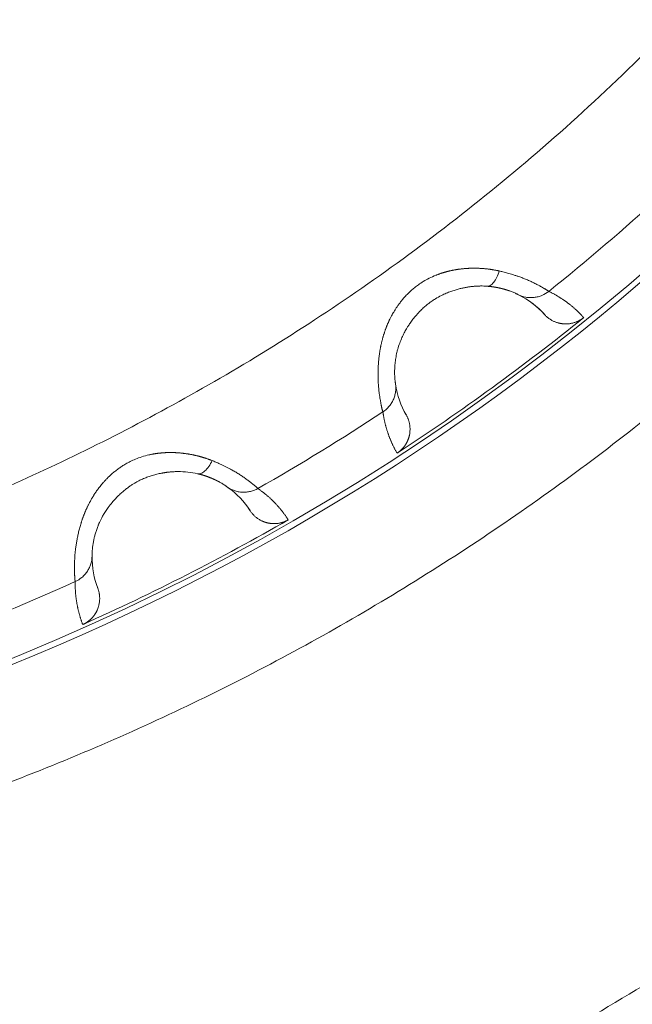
# Model space of a CAD drawing. Header units: millimetres. Extents: x 51337 to 61814, y -21781 to -12277.
# Tile 232 of 256: x 59270 to 59281, y -20757 to -20740. Entities that reach past the tile are written whole.
import ezdxf

# ---------------------------------------------------------------- set-up
doc = ezdxf.new("R2010")
doc.units = ezdxf.units.MM
doc.header["$LTSCALE"] = 0.3175
doc.layers.add('1轮廓实线层', color=7, linetype='Continuous', lineweight=18)

msp = doc.modelspace()

# ---------------------------------------------------------------- linework, layer by layer
at = {"layer": '1轮廓实线层'}
for p, q in [((59274.09406, -20747.94802), (59274.17097, -20748.00634)), ((59274.45148, -20748.30631), (59274.4876, -20748.35993))]:
    msp.add_line(p, q, dxfattribs=at)
for radius, start, end in [(117.32051, 300.7584308, 103.5504853), (40, 288.773642, 251.226405), (39.90067, 289.520584, 109.999747)]:
    msp.add_arc((59255.29339, -20713.97664), radius, start, end, dxfattribs=at)
for points, degree, knots in [([(59255.29339, -20663.97664), (59256.8034, -20663.97664), (59258.31341, -20664.04509), (59261.32105, -20664.31834), (59262.81868, -20664.52313), (59265.78926, -20665.06737), (59267.26222, -20665.40682), (59270.17137, -20666.21761), (59271.60758, -20666.68893), (59274.43144, -20667.7596), (59275.81911, -20668.35894), (59278.53453, -20669.68071), (59279.86228, -20670.40314), (59282.44697, -20671.96518), (59283.7039, -20672.80478), (59286.13667, -20674.59426), (59287.31248, -20675.54414), (59289.57336, -20677.54639), (59290.65841, -20678.59876), (59292.72886, -20680.79735), (59293.71425, -20681.94358), (59295.57728, -20684.32048), (59296.45492, -20685.55116), (59298.09526, -20688.08688), (59298.85795, -20689.39192), (59300.26213, -20692.06565), (59300.90362, -20693.43434), (59302.06014, -20696.22415), (59302.57516, -20697.64527), (59303.47452, -20700.52827), (59303.85885, -20701.99016), (59304.49367, -20704.94271), (59304.74416, -20706.43337), (59305.10924, -20709.43125), (59305.22383, -20710.93847), (59305.31618, -20713.95708), (59305.29393, -20715.46848), (59305.11278, -20718.48307), (59304.95388, -20719.98626), (59304.50072, -20722.9721), (59304.20647, -20724.45474), (59303.48502, -20727.38733), (59303.05783, -20728.83727), (59302.07401, -20731.69256), (59301.51738, -20733.0979), (59300.27925, -20735.85247), (59299.59776, -20737.20168), (59298.11549, -20739.83293), (59297.31472, -20741.11495), (59295.60046, -20743.60129), (59294.68698, -20744.80561), (59292.75479, -20747.12665), (59291.7361, -20748.24337), (59289.60184, -20750.38008), (59288.48628, -20751.40006), (59286.16745, -20753.3349), (59284.96418, -20754.24976), (59282.47981, -20755.96686), (59281.1987, -20756.7691), (59278.56916, -20758.25438), (59277.22072, -20758.93742), (59274.46758, -20760.1787), (59273.06287, -20760.73694), (59270.20872, -20761.72403), (59268.75927, -20762.15288), (59267.29339, -20762.51529)], 3, [0, 0, 0, 0, 0.03125, 0.03125, 0.0625, 0.0625, 0.09375, 0.09375, 0.125, 0.125, 0.15625, 0.15625, 0.1875, 0.1875, 0.21875, 0.21875, 0.25, 0.25, 0.28125, 0.28125, 0.3125, 0.3125, 0.34375, 0.34375, 0.375, 0.375, 0.40625, 0.40625, 0.4375, 0.4375, 0.46875, 0.46875, 0.5, 0.5, 0.53125, 0.53125, 0.5625, 0.5625, 0.59375, 0.59375, 0.625, 0.625, 0.65625, 0.65625, 0.6875, 0.6875, 0.71875, 0.71875, 0.75, 0.75, 0.78125, 0.78125, 0.8125, 0.8125, 0.84375, 0.84375, 0.875, 0.875, 0.90625, 0.90625, 0.9375, 0.9375, 0.96875, 0.96875, 1, 1, 1, 1]), ([(59267.29339, -20754.11934), (59268.48559, -20753.76295), (59269.6619, -20753.35342), (59271.97343, -20752.4313), (59273.10863, -20751.91873), (59275.32894, -20750.79459), (59276.41404, -20750.18304), (59278.52551, -20748.8658), (59279.55189, -20748.16012), (59281.53778, -20746.66022), (59282.49729, -20745.86602), (59284.34185, -20744.19537), (59285.22689, -20743.31894), (59286.91547, -20741.49079), (59287.71902, -20740.53908), (59289.23824, -20738.56794), (59289.95391, -20737.5485), (59291.29172, -20735.45), (59291.91384, -20734.37093), (59293.05962, -20732.16171), (59293.58326, -20731.03156), (59294.52791, -20728.72916), (59294.94892, -20727.5569), (59295.68496, -20725.17957), (59295.99999, -20723.9745), (59296.52157, -20721.54111), (59296.72813, -20720.31279), (59297.03112, -20717.84265), (59297.12756, -20716.60082), (59297.20956, -20714.11351), (59297.19512, -20712.86803), (59297.05548, -20710.38328), (59296.93028, -20709.14403), (59296.57009, -20706.68157), (59296.33512, -20705.45837), (59295.75726, -20703.03772), (59295.41437, -20701.84028), (59294.62342, -20699.48066), (59294.17534, -20698.31848), (59293.17757, -20696.03859), (59292.62786, -20694.92089), (59291.43118, -20692.73883), (59290.7842, -20691.67447), (59289.39811, -20689.60755), (59288.65899, -20688.60498), (59287.09448, -20686.66959), (59286.26909, -20685.73676), (59284.53857, -20683.94826), (59283.63345, -20683.09257), (59281.75066, -20681.46514), (59280.77299, -20680.69339), (59278.75286, -20679.23995), (59277.7104, -20678.55825), (59275.56895, -20677.29032), (59274.46997, -20676.70408), (59272.22419, -20675.63173), (59271.07741, -20675.1456), (59268.74513, -20674.27733), (59267.55963, -20673.89518), (59265.15934, -20673.23787), (59263.94455, -20672.96272), (59261.4953, -20672.52159), (59260.26084, -20672.35562), (59257.78205, -20672.13418), (59256.53772, -20672.07871), (59255.29339, -20672.07871)], 3, [0, 0, 0, 0, 0.03125, 0.03125, 0.0625, 0.0625, 0.09375, 0.09375, 0.125, 0.125, 0.15625, 0.15625, 0.1875, 0.1875, 0.21875, 0.21875, 0.25, 0.25, 0.28125, 0.28125, 0.3125, 0.3125, 0.34375, 0.34375, 0.375, 0.375, 0.40625, 0.40625, 0.4375, 0.4375, 0.46875, 0.46875, 0.5, 0.5, 0.53125, 0.53125, 0.5625, 0.5625, 0.59375, 0.59375, 0.625, 0.625, 0.65625, 0.65625, 0.6875, 0.6875, 0.71875, 0.71875, 0.75, 0.75, 0.78125, 0.78125, 0.8125, 0.8125, 0.84375, 0.84375, 0.875, 0.875, 0.90625, 0.90625, 0.9375, 0.9375, 0.96875, 0.96875, 1, 1, 1, 1]), ([(59278.83703, -20744.1711), (59278.83147, -20744.16987), (59278.82039, -20744.16742), (59278.80365, -20744.16391), (59278.78688, -20744.16052), (59278.77006, -20744.15729), (59278.75321, -20744.15419), (59278.73632, -20744.15124), (59278.7194, -20744.14843), (59278.70244, -20744.14576), (59278.68545, -20744.14324), (59278.66843, -20744.14086), (59278.65139, -20744.13862), (59278.63432, -20744.13653), (59278.61723, -20744.13458), (59278.60012, -20744.13278), (59278.58299, -20744.13112), (59278.56584, -20744.12961), (59278.54868, -20744.12824), (59278.5315, -20744.12702), (59278.51431, -20744.12594), (59278.49712, -20744.12502), (59278.47991, -20744.12423), (59278.46271, -20744.1236), (59278.4455, -20744.12311), (59278.42829, -20744.12277), (59278.41108, -20744.12258), (59278.39387, -20744.12254), (59278.37667, -20744.12265), (59278.35948, -20744.1229), (59278.34229, -20744.1233), (59278.32512, -20744.12386), (59278.30796, -20744.12456), (59278.29082, -20744.12541), (59278.27369, -20744.12641), (59278.25658, -20744.12756), (59278.2395, -20744.12887), (59278.22243, -20744.13032), (59278.2054, -20744.13192), (59278.18839, -20744.13368), (59278.17141, -20744.13558), (59278.15446, -20744.13764), (59278.13755, -20744.13985), (59278.12067, -20744.14222), (59278.10383, -20744.14473), (59278.08703, -20744.1474), (59278.07027, -20744.15022), (59278.05355, -20744.15319), (59278.03688, -20744.15632), (59278.02026, -20744.1596), (59278.00369, -20744.16303), (59277.98716, -20744.16662), (59277.9707, -20744.17036), (59277.95428, -20744.17426), (59277.93793, -20744.17831), (59277.92163, -20744.18251), (59277.9054, -20744.18687), (59277.88923, -20744.19139), (59277.87312, -20744.19606), (59277.85708, -20744.20089), (59277.84111, -20744.20587), (59277.82522, -20744.21101), (59277.80939, -20744.21631), (59277.79364, -20744.22176), (59277.77797, -20744.22737), (59277.76237, -20744.23313), (59277.74686, -20744.23906), (59277.696, -20744.25911), (59277.61569, -20744.29513), (59277.51363, -20744.35139), (59277.4281, -20744.40754), (59277.35766, -20744.46127), (59277.30067, -20744.51026), (59277.24925, -20744.55857), (59277.20118, -20744.60789), (59277.1548, -20744.66036), (59277.11372, -20744.71105), (59277.07753, -20744.75941), (59277.04585, -20744.80495), (59277.01831, -20744.84726), (59276.99457, -20744.88599), (59276.97434, -20744.92086), (59276.95734, -20744.95163), (59276.94332, -20744.97811), (59276.93209, -20745.00014), (59276.92347, -20745.01761), (59276.9173, -20745.03041), (59276.91117, -20745.04357), (59276.90441, -20745.0587), (59276.89621, -20745.07738), (59276.88821, -20745.09616), (59276.88039, -20745.11503), (59276.87274, -20745.134), (59276.86528, -20745.15306), (59276.858, -20745.17221), (59276.85091, -20745.19144), (59276.84399, -20745.21074), (59276.83726, -20745.23013), (59276.83072, -20745.24959), (59276.82436, -20745.26912), (59276.81819, -20745.28871), (59276.81221, -20745.30837), (59276.80641, -20745.3281), (59276.80081, -20745.34787), (59276.79539, -20745.36771), (59276.79017, -20745.3876), (59276.78514, -20745.40754), (59276.7803, -20745.42753), (59276.77566, -20745.44757), (59276.77122, -20745.46767), (59276.76698, -20745.48781), (59276.76293, -20745.50799), (59276.75909, -20745.52822), (59276.75545, -20745.54849), (59276.75201, -20745.56878), (59276.74877, -20745.58909), (59276.74276, -20745.62923), (59276.7352, -20745.68898), (59276.72808, -20745.76712), (59276.72351, -20745.84377), (59276.7211, -20745.91833), (59276.72054, -20745.99041), (59276.72173, -20746.05987), (59276.72358, -20746.11111), (59276.72584, -20746.14983), (59276.72817, -20746.18107), (59276.73189, -20746.22283), (59276.73738, -20746.27378), (59276.74484, -20746.33157), (59276.75317, -20746.38634), (59276.76077, -20746.43092), (59276.76631, -20746.46116), (59276.7704, -20746.48325), (59276.77365, -20746.50125), (59276.77693, -20746.5182), (59276.78002, -20746.53363), (59276.78294, -20746.5476), (59276.78567, -20746.56018), (59276.78821, -20746.57145), (59276.79056, -20746.58149), (59276.79271, -20746.59036), (59276.79469, -20746.59815), (59276.79648, -20746.60492), (59276.7981, -20746.61076), (59276.79955, -20746.61573), (59276.80085, -20746.6199), (59276.80201, -20746.62335), (59276.80305, -20746.62614), (59276.80396, -20746.62833), (59276.80479, -20746.63002), (59276.80528, -20746.63079), (59276.80553, -20746.63117)], 3, [0, 0, 0, 0, 0.00396949, 0.00792271, 0.01186003, 0.01578181, 0.01968837, 0.02358008, 0.02745725, 0.0313202, 0.03516926, 0.03900472, 0.04282688, 0.04663604, 0.05043247, 0.05421644, 0.05798822, 0.06174807, 0.06549624, 0.06923297, 0.07295849, 0.07667304, 0.08037682, 0.08407007, 0.08775297, 0.09142574, 0.09508856, 0.09874162, 0.10238511, 0.1060192, 0.10964406, 0.11325986, 0.11686675, 0.12046488, 0.12405441, 0.12763547, 0.1312082, 0.13477275, 0.13832923, 0.14187778, 0.14541851, 0.14895154, 0.15247698, 0.15599495, 0.15950555, 0.16300889, 0.16650507, 0.1699942, 0.17347637, 0.1769517, 0.18042028, 0.18388221, 0.18733759, 0.19078653, 0.1942291, 0.19766542, 0.20109558, 0.20451967, 0.2079378, 0.21135005, 0.21475652, 0.21815732, 0.22155254, 0.22494229, 0.22832666, 0.23170577, 0.23507971, 0.2384486, 0.26502366, 0.28858213, 0.30926629, 0.32719576, 0.34242456, 0.35495638, 0.37010786, 0.38432111, 0.39758013, 0.40987007, 0.42117585, 0.43148202, 0.44077334, 0.44903524, 0.45625408, 0.46241746, 0.46751438, 0.47153548, 0.47447326, 0.47632223, 0.48054165, 0.48477243, 0.48901473, 0.4932687, 0.49753453, 0.50181238, 0.50610245, 0.51040495, 0.51472008, 0.51904808, 0.52338918, 0.52774365, 0.53211174, 0.53649375, 0.54088998, 0.54530077, 0.54972665, 0.55416822, 0.55862608, 0.56310086, 0.56759318, 0.57210371, 0.5766331, 0.58118203, 0.58575112, 0.59034034, 0.59494933, 0.59957776, 0.60422533, 0.622501, 0.6410032, 0.65970204, 0.67856197, 0.69757309, 0.71674304, 0.73607139, 0.74201651, 0.75161379, 0.76490258, 0.7819314, 0.80275304, 0.82690071, 0.84607373, 0.86019506, 0.86921539, 0.87888546, 0.88827987, 0.8973966, 0.90623394, 0.91479041, 0.92306479, 0.93105596, 0.93876294, 0.94618481, 0.95332069, 0.96016969, 0.96673093, 0.97300346, 0.97898633, 0.98467851, 0.99007894, 0.99518648, 1, 1, 1, 1]), ([(59278.6192, -20744.43673), (59278.63843, -20744.43812), (59278.67979, -20744.42927), (59278.74285, -20744.37511), (59278.79818, -20744.28434), (59278.82592, -20744.20911), (59278.83703, -20744.1711)], 3, [0, 0, 0, 0, 0.24769377, 0.50189629, 0.75609882, 1, 1, 1, 1]), ([(59279.70207, -20744.52671), (59279.70178, -20744.52646), (59279.7012, -20744.52596), (59279.70002, -20744.52503), (59279.69855, -20744.52392), (59279.69672, -20744.5226), (59279.69451, -20744.52105), (59279.69188, -20744.51925), (59279.6888, -20744.51718), (59279.68521, -20744.51482), (59279.68109, -20744.51214), (59279.67638, -20744.50912), (59279.67104, -20744.50576), (59279.66504, -20744.50201), (59279.65832, -20744.49788), (59279.65084, -20744.49333), (59279.64255, -20744.48835), (59279.63342, -20744.48294), (59279.61829, -20744.4741), (59279.5941, -20744.46015), (59279.55612, -20744.43878), (59279.50631, -20744.41189), (59279.4473, -20744.38168), (59279.38229, -20744.35071), (59279.31621, -20744.32176), (59279.24832, -20744.29445), (59279.18451, -20744.27115), (59279.12672, -20744.25169), (59279.07645, -20744.23567), (59279.02868, -20744.22131), (59278.98378, -20744.20854), (59278.94206, -20744.19728), (59278.90378, -20744.18742), (59278.86923, -20744.17886), (59278.84727, -20744.17357), (59278.83703, -20744.1711)], 3, [0, 0, 0, 0, 0.01071754, 0.02203092, 0.03393745, 0.04643449, 0.05951944, 0.07318977, 0.08744305, 0.10227689, 0.11768901, 0.13367719, 0.15023929, 0.16737319, 0.18507684, 0.20334817, 0.22218508, 0.24158542, 0.26154691, 0.312327, 0.37160412, 0.43924341, 0.5150676, 0.58163483, 0.64470892, 0.70430255, 0.76044006, 0.80090574, 0.83825972, 0.87255911, 0.90385889, 0.93221013, 0.95765864, 0.98024414, 1, 1, 1, 1]), ([(59277.02583, -20746.14389), (59277.0257, -20746.14302), (59277.02542, -20746.14111), (59277.02479, -20746.13719), (59277.02387, -20746.13142), (59277.02257, -20746.12304), (59277.02088, -20746.11126), (59277.01879, -20746.09523), (59277.01641, -20746.07401), (59277.01419, -20746.04969), (59277.01235, -20746.0235), (59277.01099, -20745.99715), (59277.01009, -20745.96826), (59277.00977, -20745.93692), (59277.01017, -20745.90326), (59277.01144, -20745.8674), (59277.01371, -20745.82963), (59277.01855, -20745.77336), (59277.02654, -20745.71122), (59277.03878, -20745.643), (59277.04994, -20745.59111), (59277.06797, -20745.5207), (59277.0955, -20745.43481), (59277.13477, -20745.33879), (59277.17503, -20745.25575), (59277.21149, -20745.18985), (59277.24612, -20745.13288), (59277.28304, -20745.07688), (59277.33101, -20745.0109), (59277.39171, -20744.93642), (59277.45755, -20744.86575), (59277.52219, -20744.80481), (59277.57804, -20744.75769), (59277.623, -20744.72346), (59277.67026, -20744.69015), (59277.73507, -20744.64834), (59277.81989, -20744.60169), (59277.91025, -20744.56003), (59277.98979, -20744.52873), (59278.06462, -20744.50367), (59278.13419, -20744.48394), (59278.1883, -20744.47106), (59278.22864, -20744.46269), (59278.25719, -20744.45731), (59278.28572, -20744.45247), (59278.31419, -20744.44818), (59278.34261, -20744.44442), (59278.37096, -20744.4412), (59278.39921, -20744.43853), (59278.42735, -20744.43639), (59278.45536, -20744.43481), (59278.48326, -20744.43373), (59278.50164, -20744.43347), (59278.51086, -20744.43334)], 3, [0, 0, 0, 0, 0.01100923, 0.02437333, 0.04005613, 0.05801579, 0.0782039, 0.10056364, 0.125027, 0.15151117, 0.1713646, 0.1910384, 0.21051506, 0.22977793, 0.248812, 0.26760434, 0.28614482, 0.30424819, 0.34481082, 0.36430639, 0.38369804, 0.40299312, 0.44091158, 0.47400212, 0.50268922, 0.52716734, 0.54319228, 0.56344173, 0.58790591, 0.61657297, 0.64941467, 0.67399587, 0.6956411, 0.71439377, 0.72423421, 0.74707131, 0.78298529, 0.81032056, 0.83580633, 0.85943815, 0.8812187, 0.90115346, 0.91005995, 0.91897244, 0.92789342, 0.93682579, 0.94577283, 0.95473821, 0.96372605, 0.9727409, 0.98178777, 0.99087214, 1, 1, 1, 1]), ([(59278.6192, -20744.43673), (59278.6234, -20744.43704), (59278.63179, -20744.43767), (59278.64416, -20744.43872), (59278.65633, -20744.43984), (59278.66828, -20744.44104), (59278.68004, -20744.44231), (59278.69159, -20744.44365), (59278.70294, -20744.44505), (59278.71408, -20744.44651), (59278.72503, -20744.44802), (59278.73578, -20744.44958), (59278.74633, -20744.45118), (59278.75669, -20744.45283), (59278.76686, -20744.45452), (59278.77684, -20744.45625), (59278.78663, -20744.45801), (59278.79623, -20744.4598), (59278.80565, -20744.46161), (59278.81488, -20744.46346), (59278.82393, -20744.46532), (59278.83281, -20744.4672), (59278.8415, -20744.46909), (59278.85002, -20744.471), (59278.85837, -20744.47292), (59278.86655, -20744.47485), (59278.87455, -20744.47679), (59278.88239, -20744.47873), (59278.89006, -20744.48067), (59278.89757, -20744.48261), (59278.90492, -20744.48455), (59278.91211, -20744.48649), (59278.91913, -20744.48842), (59278.92601, -20744.49034), (59278.93273, -20744.49226), (59278.93929, -20744.49417), (59278.94571, -20744.49606), (59278.95198, -20744.49794), (59278.9581, -20744.49981), (59278.96408, -20744.50166), (59278.96992, -20744.50349), (59278.97562, -20744.50531), (59278.98118, -20744.50711), (59278.9866, -20744.50888), (59278.99189, -20744.51064), (59278.99705, -20744.51237), (59279.00208, -20744.51409), (59279.01494, -20744.51852), (59279.03639, -20744.52623), (59279.06546, -20744.53742), (59279.09486, -20744.54958), (59279.11775, -20744.55977), (59279.13425, -20744.5675), (59279.14529, -20744.57285), (59279.15379, -20744.57709), (59279.16019, -20744.58035), (59279.16486, -20744.58275), (59279.16823, -20744.58449), (59279.1698, -20744.58527), (59279.17054, -20744.58564)], 3, [0, 0, 0, 0, 0.0114008, 0.02273719, 0.03401028, 0.04522103, 0.05637026, 0.06745862, 0.07848665, 0.08945476, 0.10036322, 0.11121222, 0.12200185, 0.13273207, 0.1434028, 0.15401385, 0.16456497, 0.17505584, 0.18548607, 0.19585522, 0.2061628, 0.21640828, 0.22659108, 0.23671057, 0.2467661, 0.25675699, 0.26668254, 0.27654199, 0.28633461, 0.29605961, 0.30571622, 0.31530363, 0.32482104, 0.33426763, 0.34364258, 0.35294507, 0.36217427, 0.37132935, 0.38040949, 0.38941387, 0.39834166, 0.40719205, 0.41596423, 0.42465739, 0.43327074, 0.44180349, 0.45025486, 0.45862409, 0.50771784, 0.5670267, 0.63689681, 0.71769997, 0.76814187, 0.81534828, 0.85922965, 0.8997056, 0.93670308, 0.97015512, 1, 1, 1, 1]), ([(59279.70207, -20744.52671), (59279.66725, -20744.55459), (59279.62724, -20744.57886), (59279.56179, -20744.60643), (59279.53909, -20744.61416), (59279.49257, -20744.6263), (59279.46875, -20744.63072), (59279.42073, -20744.63604), (59279.39652, -20744.63695), (59279.3485, -20744.63529), (59279.32467, -20744.63272), (59279.25484, -20744.62014), (59279.21054, -20744.60523), (59279.17054, -20744.58564)], 3, [0, 0, 0, 0, 0.25, 0.25, 0.375, 0.375, 0.5, 0.5, 0.625, 0.625, 0.75, 0.75, 1, 1, 1, 1]), ([(59279.18699, -20744.59331), (59279.36053, -20744.68003), (59279.50093, -20744.79233), (59279.62091, -20744.92391), (59279.62253, -20744.9257), (59279.62415, -20744.92749)], 3, [0, 0, 0, 0, 0.98645031, 0.98645031, 1, 1, 1, 1]), ([(59279.70207, -20744.52671), (59279.70867, -20744.52993), (59279.72191, -20744.53638), (59279.74154, -20744.54629), (59279.76105, -20744.55638), (59279.78042, -20744.56667), (59279.79965, -20744.57715), (59279.81874, -20744.58784), (59279.8377, -20744.59872), (59279.85652, -20744.60979), (59279.87521, -20744.62107), (59279.89375, -20744.63255), (59279.91216, -20744.64422), (59279.93043, -20744.6561), (59279.94857, -20744.66817), (59279.96656, -20744.68044), (59279.98442, -20744.69291), (59280.00214, -20744.70559), (59280.01971, -20744.71846), (59280.03716, -20744.73154), (59280.05446, -20744.74482), (59280.07162, -20744.75829), (59280.08864, -20744.77198), (59280.10552, -20744.78586), (59280.12226, -20744.79994), (59280.13886, -20744.81423), (59280.15533, -20744.82872), (59280.17165, -20744.84342), (59280.18782, -20744.85832), (59280.20386, -20744.87342), (59280.21976, -20744.88873), (59280.23551, -20744.90424), (59280.25112, -20744.91995), (59280.26659, -20744.93588), (59280.28192, -20744.95201), (59280.29711, -20744.96833), (59280.3071, -20744.97936), (59280.3121, -20744.98488)], 3, [0, 0, 0, 0, 0.02695908, 0.05401288, 0.0811614, 0.10840466, 0.13574267, 0.16317545, 0.19070299, 0.21832533, 0.24604246, 0.27385441, 0.30176118, 0.32976278, 0.35785923, 0.38605054, 0.41433672, 0.44271778, 0.47119373, 0.49976459, 0.52843036, 0.55719105, 0.58604669, 0.61499727, 0.64404281, 0.67318333, 0.70241882, 0.7317493, 0.76117479, 0.79069529, 0.82031081, 0.85002137, 0.87982697, 0.90972762, 0.93972333, 0.96981413, 1, 1, 1, 1]), ([(59280.3121, -20744.98488), (59280.24136, -20745.04191), (59280.06022, -20745.10167), (59279.95852, -20745.09396), (59279.90876, -20745.09018), (59279.8582, -20745.07549), (59279.72158, -20745.03579), (59279.62595, -20744.92948)], 2, [0, 0, 0, 0.25, 0.5, 0.5, 0.75, 0.75, 1, 1, 1]), ([(59277.02583, -20746.14389), (59277.03209, -20746.18798), (59277.03259, -20746.23472), (59277.02297, -20746.30502), (59277.01805, -20746.32847), (59277.00479, -20746.37466), (59276.99645, -20746.3974), (59276.97654, -20746.44143), (59276.96498, -20746.46271), (59276.93906, -20746.5032), (59276.92469, -20746.5224), (59276.87825, -20746.57612), (59276.8428, -20746.60667), (59276.80553, -20746.63117)], 3, [0, 0, 0, 0, 0.25, 0.25, 0.375, 0.375, 0.5, 0.5, 0.625, 0.625, 0.75, 0.75, 1, 1, 1, 1]), ([(59277.05278, -20747.35292), (59277.04907, -20747.34646), (59277.04166, -20747.33355), (59277.03083, -20747.31406), (59277.02023, -20747.2945), (59277.00987, -20747.27487), (59276.99974, -20747.25516), (59276.98986, -20747.23539), (59276.98021, -20747.21554), (59276.9708, -20747.19562), (59276.96163, -20747.17563), (59276.9527, -20747.15557), (59276.94401, -20747.13544), (59276.93555, -20747.11523), (59276.92732, -20747.09496), (59276.91934, -20747.07461), (59276.91159, -20747.0542), (59276.90407, -20747.03371), (59276.89679, -20747.01315), (59276.88974, -20746.99253), (59276.88293, -20746.97183), (59276.87635, -20746.95106), (59276.87001, -20746.93022), (59276.86389, -20746.90932), (59276.85801, -20746.88834), (59276.85237, -20746.8673), (59276.84695, -20746.84618), (59276.84177, -20746.82499), (59276.83682, -20746.80374), (59276.8321, -20746.78242), (59276.82761, -20746.76102), (59276.82335, -20746.73956), (59276.81932, -20746.71803), (59276.81552, -20746.69643), (59276.81195, -20746.67476), (59276.8086, -20746.65303), (59276.80655, -20746.63844), (59276.80553, -20746.63117)], 3, [0, 0, 0, 0, 0.03018539, 0.06027571, 0.090271, 0.12017125, 0.14997647, 0.17968668, 0.20930189, 0.2388221, 0.26824732, 0.29757758, 0.32681287, 0.35595321, 0.38499861, 0.41394907, 0.44280462, 0.47156526, 0.50023101, 0.52880186, 0.55727784, 0.58565896, 0.61394522, 0.64213665, 0.67023324, 0.69823502, 0.72614199, 0.75395416, 0.78167156, 0.80929418, 0.83682205, 0.86425516, 0.89159355, 0.91883721, 0.94598617, 0.97304043, 1, 1, 1, 1]), ([(59277.05278, -20747.35292), (59277.05574, -20747.35096), (59277.06168, -20747.34703), (59277.07044, -20747.34089), (59277.07911, -20747.33455), (59277.08766, -20747.328), (59277.09609, -20747.32126), (59277.1044, -20747.31431), (59277.11258, -20747.30716), (59277.12061, -20747.29983), (59277.1285, -20747.29231), (59277.13623, -20747.2846), (59277.1438, -20747.27672), (59277.15121, -20747.26867), (59277.15844, -20747.26045), (59277.1655, -20747.25207), (59277.17237, -20747.24354), (59277.17905, -20747.23485), (59277.18554, -20747.22603), (59277.19182, -20747.21707), (59277.19791, -20747.20799), (59277.20379, -20747.19878), (59277.20945, -20747.18946), (59277.21491, -20747.18004), (59277.22014, -20747.17052), (59277.22516, -20747.16091), (59277.22996, -20747.15122), (59277.23453, -20747.14146), (59277.23888, -20747.13163), (59277.243, -20747.12174), (59277.24689, -20747.1118), (59277.25056, -20747.10182), (59277.254, -20747.0918), (59277.25722, -20747.08176), (59277.26021, -20747.0717), (59277.26297, -20747.06163), (59277.26631, -20747.04841), (59277.27124, -20747.02599), (59277.27726, -20746.98818), (59277.28083, -20746.93219), (59277.27755, -20746.88239), (59277.27161, -20746.84525), (59277.26768, -20746.8256), (59277.26282, -20746.8056), (59277.25699, -20746.78533), (59277.25015, -20746.76487), (59277.24228, -20746.74432), (59277.23333, -20746.7238), (59277.22339, -20746.70336), (59277.21593, -20746.69005), (59277.21217, -20746.68335)], 3, [0, 0, 0, 0, 0.01404921, 0.02814998, 0.04229891, 0.05649251, 0.07072723, 0.08499945, 0.0993055, 0.11364162, 0.12800405, 0.14238893, 0.15679241, 0.17121057, 0.18563948, 0.20007518, 0.21451371, 0.22895109, 0.24338333, 0.25780645, 0.27221649, 0.28660949, 0.30098151, 0.31532866, 0.32964706, 0.3439329, 0.35818237, 0.37239175, 0.38655737, 0.4006756, 0.41474291, 0.42875581, 0.44271091, 0.45660488, 0.47043448, 0.48419656, 0.49788807, 0.52435307, 0.57490226, 0.64910943, 0.74573831, 0.77138159, 0.79779211, 0.82492597, 0.85273542, 0.88116899, 0.91017173, 0.9396855, 0.96964937, 1, 1, 1, 1]), ([(59273.82371, -20747.4824), (59273.81842, -20747.48031), (59273.80785, -20747.47615), (59273.79187, -20747.47007), (59273.77583, -20747.4641), (59273.75973, -20747.45828), (59273.74357, -20747.45258), (59273.72735, -20747.44702), (59273.71108, -20747.4416), (59273.69474, -20747.43631), (59273.67836, -20747.43116), (59273.66193, -20747.42615), (59273.64544, -20747.42127), (59273.62891, -20747.41654), (59273.61233, -20747.41194), (59273.59571, -20747.40748), (59273.57905, -20747.40316), (59273.56235, -20747.39899), (59273.54561, -20747.39495), (59273.52884, -20747.39106), (59273.51203, -20747.38731), (59273.4952, -20747.3837), (59273.47833, -20747.38024), (59273.46143, -20747.37692), (59273.44451, -20747.37375), (59273.42756, -20747.37072), (59273.4106, -20747.36784), (59273.39361, -20747.36511), (59273.3766, -20747.36252), (59273.35958, -20747.36008), (59273.34254, -20747.35779), (59273.3255, -20747.35565), (59273.30844, -20747.35366), (59273.29137, -20747.35182), (59273.2743, -20747.35013), (59273.25722, -20747.34859), (59273.24014, -20747.3472), (59273.22307, -20747.34597), (59273.20599, -20747.34489), (59273.18891, -20747.34396), (59273.17185, -20747.34319), (59273.15478, -20747.34257), (59273.13773, -20747.34211), (59273.12069, -20747.3418), (59273.10367, -20747.34165), (59273.08665, -20747.34166), (59273.06966, -20747.34182), (59273.05268, -20747.34214), (59273.03573, -20747.34262), (59273.0188, -20747.34326), (59273.00189, -20747.34406), (59272.98501, -20747.34502), (59272.96816, -20747.34614), (59272.95134, -20747.34742), (59272.93456, -20747.34886), (59272.9178, -20747.35047), (59272.90109, -20747.35223), (59272.88441, -20747.35416), (59272.86777, -20747.35626), (59272.85117, -20747.35852), (59272.83462, -20747.36094), (59272.81811, -20747.36353), (59272.80166, -20747.36629), (59272.78525, -20747.36921), (59272.76889, -20747.3723), (59272.75259, -20747.37555), (59272.73634, -20747.37897), (59272.68296, -20747.39082), (59272.59801, -20747.41384), (59272.48841, -20747.45343), (59272.39514, -20747.49551), (59272.31716, -20747.53756), (59272.25321, -20747.57704), (59272.19487, -20747.61671), (59272.13967, -20747.6579), (59272.08566, -20747.70247), (59272.03716, -20747.74611), (59271.99385, -20747.78821), (59271.95543, -20747.82824), (59271.92161, -20747.86572), (59271.89211, -20747.90026), (59271.86667, -20747.93153), (59271.84506, -20747.95926), (59271.82708, -20747.98322), (59271.81254, -20748.00323), (59271.80129, -20748.01913), (59271.7932, -20748.03082), (59271.78508, -20748.04285), (59271.77603, -20748.05674), (59271.76502, -20748.0739), (59271.75418, -20748.0912), (59271.7435, -20748.10862), (59271.73298, -20748.12616), (59271.72263, -20748.14382), (59271.71245, -20748.16159), (59271.70243, -20748.17947), (59271.69258, -20748.19746), (59271.6829, -20748.21555), (59271.67339, -20748.23375), (59271.66406, -20748.25204), (59271.6549, -20748.27043), (59271.64591, -20748.28891), (59271.63711, -20748.30749), (59271.62848, -20748.32614), (59271.62002, -20748.34489), (59271.61175, -20748.36371), (59271.60367, -20748.38262), (59271.59576, -20748.40161), (59271.58804, -20748.42068), (59271.58051, -20748.43983), (59271.57317, -20748.45906), (59271.56602, -20748.47837), (59271.55906, -20748.49775), (59271.55229, -20748.51719), (59271.54572, -20748.5367), (59271.53934, -20748.55625), (59271.52712, -20748.59496), (59271.51032, -20748.65279), (59271.49106, -20748.72885), (59271.47455, -20748.80384), (59271.4605, -20748.87711), (59271.44868, -20748.94821), (59271.43899, -20749.01701), (59271.4328, -20749.0679), (59271.42898, -20749.1065), (59271.42639, -20749.13772), (59271.42353, -20749.17955), (59271.42098, -20749.23072), (59271.41932, -20749.28897), (59271.41898, -20749.34437), (59271.41951, -20749.38959), (59271.42025, -20749.42033), (59271.42083, -20749.44279), (59271.42123, -20749.46107), (59271.42181, -20749.47833), (59271.42245, -20749.49405), (59271.42314, -20749.5083), (59271.42387, -20749.52116), (59271.42462, -20749.53269), (59271.42537, -20749.54296), (59271.42611, -20749.55207), (59271.42684, -20749.56007), (59271.42755, -20749.56704), (59271.42824, -20749.57305), (59271.4289, -20749.57819), (59271.42953, -20749.58252), (59271.43014, -20749.5861), (59271.43072, -20749.58902), (59271.43128, -20749.59133), (59271.43183, -20749.59313), (59271.4322, -20749.59397), (59271.43238, -20749.59437)], 3, [0, 0, 0, 0, 0.00396949, 0.00792271, 0.01186003, 0.01578181, 0.01968837, 0.02358008, 0.02745725, 0.0313202, 0.03516926, 0.03900472, 0.04282688, 0.04663604, 0.05043246, 0.05421644, 0.05798822, 0.06174807, 0.06549624, 0.06923297, 0.07295849, 0.07667303, 0.08037682, 0.08407006, 0.08775297, 0.09142573, 0.09508856, 0.09874162, 0.10238511, 0.1060192, 0.10964406, 0.11325986, 0.11686674, 0.12046488, 0.1240544, 0.12763547, 0.1312082, 0.13477275, 0.13832923, 0.14187778, 0.14541851, 0.14895153, 0.15247698, 0.15599495, 0.15950555, 0.16300889, 0.16650507, 0.1699942, 0.17347637, 0.1769517, 0.18042028, 0.18388221, 0.18733759, 0.19078652, 0.1942291, 0.19766542, 0.20109558, 0.20451967, 0.20793779, 0.21135004, 0.21475652, 0.21815732, 0.22155254, 0.22494229, 0.22832666, 0.23170577, 0.23507971, 0.2384486, 0.26502365, 0.2885821, 0.30926625, 0.32719573, 0.34242454, 0.35495638, 0.3701079, 0.38432118, 0.39758022, 0.40987019, 0.42117599, 0.43148216, 0.44077349, 0.44903538, 0.45625422, 0.46241758, 0.46751449, 0.47153556, 0.4744733, 0.47632223, 0.48054164, 0.48477243, 0.48901472, 0.4932687, 0.49753453, 0.50181238, 0.50610245, 0.51040495, 0.51472008, 0.51904807, 0.52338918, 0.52774364, 0.53211174, 0.53649375, 0.54088998, 0.54530077, 0.54972665, 0.55416822, 0.55862608, 0.56310085, 0.56759318, 0.57210371, 0.5766331, 0.58118203, 0.58575112, 0.59034034, 0.59494933, 0.59957775, 0.60422533, 0.622501, 0.64100319, 0.65970204, 0.67856197, 0.69757308, 0.71674304, 0.73607139, 0.74201651, 0.75161378, 0.76490257, 0.7819314, 0.80275304, 0.82690073, 0.84607376, 0.86019508, 0.86921539, 0.87888546, 0.88827987, 0.8973966, 0.90623394, 0.91479041, 0.92306478, 0.93105596, 0.93876294, 0.94618481, 0.95332069, 0.96016969, 0.96673093, 0.97300346, 0.97898633, 0.98467851, 0.99007894, 0.99518648, 1, 1, 1, 1]), ([(59273.56701, -20747.71067), (59273.58532, -20747.71494), (59273.62708, -20747.71299), (59273.6976, -20747.67032), (59273.76711, -20747.58903), (59273.80665, -20747.5185), (59273.82371, -20747.4824)], 3, [0, 0, 0, 0, 0.24143927, 0.49772663, 0.75401399, 1, 1, 1, 1]), ([(59274.62247, -20747.96894), (59274.62223, -20747.96866), (59274.62174, -20747.96807), (59274.62072, -20747.96696), (59274.61943, -20747.96564), (59274.61783, -20747.96405), (59274.6159, -20747.96217), (59274.61358, -20747.95999), (59274.61086, -20747.95746), (59274.60768, -20747.95456), (59274.60403, -20747.95127), (59274.59985, -20747.94756), (59274.59511, -20747.9434), (59274.58976, -20747.93876), (59274.58378, -20747.93362), (59274.5771, -20747.92796), (59274.56969, -20747.92175), (59274.56151, -20747.91497), (59274.54796, -20747.90388), (59274.52625, -20747.88632), (59274.49208, -20747.85927), (59274.44709, -20747.82492), (59274.39353, -20747.78585), (59274.33417, -20747.74509), (59274.27343, -20747.70616), (59274.21065, -20747.66857), (59274.15126, -20747.63557), (59274.09723, -20747.60731), (59274.05009, -20747.58362), (59274.00515, -20747.56196), (59273.9628, -20747.54233), (59273.92335, -20747.52468), (59273.88709, -20747.50896), (59273.85431, -20747.49509), (59273.83344, -20747.48643), (59273.82371, -20747.4824)], 3, [0, 0, 0, 0, 0.01071771, 0.02203123, 0.03393788, 0.04643502, 0.05952004, 0.07319044, 0.08744376, 0.10227762, 0.11768973, 0.13367789, 0.15023994, 0.16737379, 0.18507736, 0.20334859, 0.22218538, 0.24158557, 0.2615469, 0.31232616, 0.371603, 0.43924257, 0.5150676, 0.58163461, 0.64470863, 0.70430233, 0.76044006, 0.80090573, 0.83825972, 0.8725591, 0.90385887, 0.93221011, 0.95765863, 0.98024414, 1, 1, 1, 1]), ([(59271.7262, -20749.14756), (59271.72621, -20749.14689), (59271.72622, -20749.14549), (59271.72623, -20749.14285), (59271.72622, -20749.13949), (59271.72622, -20749.13517), (59271.72624, -20749.1297), (59271.7263, -20749.12287), (59271.72644, -20749.11444), (59271.7267, -20749.1042), (59271.72715, -20749.0919), (59271.72787, -20749.07729), (59271.72906, -20749.05818), (59271.731, -20749.03395), (59271.73403, -20749.00424), (59271.73796, -20748.97274), (59271.74281, -20748.93996), (59271.74857, -20748.9064), (59271.75492, -20748.87394), (59271.76172, -20748.84281), (59271.76884, -20748.81302), (59271.77684, -20748.78239), (59271.78574, -20748.75101), (59271.79559, -20748.7189), (59271.80644, -20748.6861), (59271.81829, -20748.65274), (59271.8287, -20748.62554), (59271.8382, -20748.60199), (59271.84794, -20748.57879), (59271.86273, -20748.54567), (59271.8835, -20748.50265), (59271.91149, -20748.45002), (59271.94811, -20748.38828), (59271.99681, -20748.31504), (59272.05575, -20748.23706), (59272.12119, -20748.16115), (59272.18493, -20748.09545), (59272.24514, -20748.03976), (59272.30146, -20747.99255), (59272.35389, -20747.95246), (59272.40309, -20747.91803), (59272.44859, -20747.88881), (59272.48997, -20747.86432), (59272.52693, -20747.84407), (59272.55921, -20747.82761), (59272.59157, -20747.81212), (59272.6258, -20747.79683), (59272.66379, -20747.78119), (59272.70223, -20747.76664), (59272.74108, -20747.75318), (59272.78028, -20747.7408), (59272.81979, -20747.72949), (59272.85953, -20747.71926), (59272.89948, -20747.71009), (59272.92872, -20747.70417), (59272.9478, -20747.70061), (59272.95735, -20747.69888), (59272.96888, -20747.69688), (59272.9824, -20747.69464), (59272.99792, -20747.69221), (59273.01543, -20747.68965), (59273.03494, -20747.68704), (59273.05645, -20747.68444), (59273.07994, -20747.68193), (59273.1054, -20747.6796), (59273.13283, -20747.67755), (59273.16219, -20747.67587), (59273.19348, -20747.67464), (59273.21486, -20747.67435), (59273.22589, -20747.6742)], 3, [0, 0, 0, 0, 0.00900927, 0.01903893, 0.03007833, 0.04211591, 0.05513917, 0.06913447, 0.08408684, 0.0999797, 0.11679443, 0.13450992, 0.15310215, 0.17910732, 0.20377957, 0.22713131, 0.2491795, 0.26994604, 0.28945704, 0.30516075, 0.32064148, 0.335901, 0.35094379, 0.36577774, 0.38041396, 0.39486251, 0.40912821, 0.41476089, 0.42444934, 0.43811662, 0.455669, 0.4769989, 0.5020192, 0.53071536, 0.56667181, 0.59946294, 0.62915891, 0.65578881, 0.67892389, 0.70012821, 0.71939712, 0.73672902, 0.75213689, 0.76563971, 0.77724964, 0.78697333, 0.8001362, 0.81330672, 0.82649038, 0.8396857, 0.85288919, 0.8660977, 0.87930956, 0.8925242, 0.90574154, 0.90822886, 0.91136583, 0.9151528, 0.91959022, 0.92467864, 0.93041876, 0.9368115, 0.94385804, 0.95155993, 0.95991921, 0.96893855, 0.9786216, 0.98897322, 1, 1, 1, 1]), ([(59273.56701, -20747.71067), (59273.57111, -20747.71164), (59273.5793, -20747.71357), (59273.59135, -20747.71655), (59273.60319, -20747.71956), (59273.61482, -20747.72262), (59273.62623, -20747.72571), (59273.63742, -20747.72884), (59273.64841, -20747.73199), (59273.65919, -20747.73517), (59273.66977, -20747.73838), (59273.68014, -20747.7416), (59273.69032, -20747.74484), (59273.70029, -20747.74809), (59273.71007, -20747.75135), (59273.71965, -20747.75462), (59273.72905, -20747.75788), (59273.73825, -20747.76115), (59273.74727, -20747.76442), (59273.7561, -20747.76768), (59273.76475, -20747.77094), (59273.77322, -20747.77418), (59273.78151, -20747.77742), (59273.78963, -20747.78064), (59273.79757, -20747.78384), (59273.80535, -20747.78702), (59273.81295, -20747.79019), (59273.82039, -20747.79333), (59273.82766, -20747.79645), (59273.83478, -20747.79954), (59273.84173, -20747.8026), (59273.84852, -20747.80564), (59273.85516, -20747.80865), (59273.86165, -20747.81163), (59273.86799, -20747.81457), (59273.87418, -20747.81748), (59273.88022, -20747.82035), (59273.88612, -20747.82319), (59273.89187, -20747.82599), (59273.89749, -20747.82876), (59273.90297, -20747.83148), (59273.90831, -20747.83417), (59273.91352, -20747.83681), (59273.9186, -20747.83942), (59273.92355, -20747.84198), (59273.92838, -20747.8445), (59273.93307, -20747.84698), (59273.94509, -20747.85337), (59273.96506, -20747.86434), (59273.99203, -20747.87994), (59274.01917, -20747.89655), (59274.04018, -20747.91019), (59274.05527, -20747.92041), (59274.06533, -20747.92742), (59274.07306, -20747.93294), (59274.07887, -20747.93716), (59274.08311, -20747.94026), (59274.08617, -20747.9425), (59274.08759, -20747.94352), (59274.08827, -20747.944)], 3, [0, 0, 0, 0, 0.0114003, 0.02273621, 0.03400884, 0.04521916, 0.05636797, 0.06745593, 0.07848359, 0.08945133, 0.10035946, 0.11120814, 0.12199747, 0.13272742, 0.1433979, 0.15400872, 0.16455963, 0.1750503, 0.18548037, 0.19584937, 0.20615683, 0.21640221, 0.22658493, 0.23670437, 0.24675987, 0.25675076, 0.26667632, 0.27653582, 0.2863285, 0.29605359, 0.30571032, 0.31529787, 0.32481544, 0.33426223, 0.34363739, 0.35294013, 0.36216959, 0.37132497, 0.38040544, 0.38941016, 0.39833833, 0.40718912, 0.41596172, 0.42465534, 0.43326918, 0.44180244, 0.45025435, 0.45862414, 0.50771855, 0.56702765, 0.63689757, 0.71770009, 0.76814214, 0.81534866, 0.85923008, 0.89970601, 0.93670342, 0.97015532, 1, 1, 1, 1]), ([(59274.62247, -20747.96894), (59274.58372, -20747.99104), (59274.54041, -20748.00875), (59274.47145, -20748.02574), (59274.44782, -20748.02982), (59274.39998, -20748.03454), (59274.37576, -20748.03518), (59274.32749, -20748.03292), (59274.30345, -20748.03003), (59274.25627, -20748.02088), (59274.23314, -20748.01461), (59274.16613, -20747.99127), (59274.12472, -20747.9696), (59274.08827, -20747.944)], 3, [0, 0, 0, 0, 0.25, 0.25, 0.375, 0.375, 0.5, 0.5, 0.625, 0.625, 0.75, 0.75, 1, 1, 1, 1]), ([(59274.62247, -20747.96894), (59274.62849, -20747.97316), (59274.64056, -20747.98161), (59274.6584, -20747.99446), (59274.67609, -20748.00748), (59274.6936, -20748.02067), (59274.71096, -20748.03403), (59274.72815, -20748.04757), (59274.74517, -20748.06128), (59274.76203, -20748.07517), (59274.77872, -20748.08923), (59274.79524, -20748.10347), (59274.8116, -20748.11788), (59274.82779, -20748.13246), (59274.84381, -20748.14722), (59274.85966, -20748.16216), (59274.87535, -20748.17727), (59274.89086, -20748.19256), (59274.90621, -20748.20803), (59274.92139, -20748.22367), (59274.9364, -20748.23949), (59274.95125, -20748.25549), (59274.96592, -20748.27167), (59274.98042, -20748.28802), (59274.99475, -20748.30455), (59275.00891, -20748.32126), (59275.02291, -20748.33815), (59275.03673, -20748.35521), (59275.05037, -20748.37246), (59275.06385, -20748.38989), (59275.07716, -20748.40749), (59275.09029, -20748.42528), (59275.10325, -20748.44324), (59275.11604, -20748.46139), (59275.12865, -20748.47971), (59275.14111, -20748.49821), (59275.14924, -20748.51067), (59275.15332, -20748.51691)], 3, [0, 0, 0, 0, 0.02695908, 0.05401288, 0.0811614, 0.10840467, 0.13574268, 0.16317545, 0.190703, 0.21832533, 0.24604247, 0.27385441, 0.30176118, 0.32976278, 0.35785923, 0.38605054, 0.41433672, 0.44271778, 0.47119373, 0.49976459, 0.52843036, 0.55719106, 0.58604669, 0.61499728, 0.64404282, 0.67318333, 0.70241882, 0.73174931, 0.76117479, 0.79069529, 0.82031081, 0.85002137, 0.87982697, 0.90972762, 0.93972334, 0.96981413, 1, 1, 1, 1]), ([(59275.15332, -20748.51691), (59275.07453, -20748.56217), (59274.88627, -20748.59286), (59274.78703, -20748.56933), (59274.73848, -20748.55782), (59274.69085, -20748.5354), (59274.5621, -20748.47482), (59274.48426, -20748.35482)], 2, [0, 0, 0, 0.25, 0.5, 0.5, 0.75, 0.75, 1, 1, 1]), ([(59271.7262, -20749.14756), (59271.72549, -20749.19209), (59271.71867, -20749.23833), (59271.69817, -20749.30626), (59271.68965, -20749.32865), (59271.66932, -20749.3722), (59271.65752, -20749.39335), (59271.63098, -20749.43372), (59271.61623, -20749.45294), (59271.58429, -20749.48888), (59271.5671, -20749.50559), (59271.51282, -20749.55138), (59271.47303, -20749.57601), (59271.43238, -20749.59437)], 3, [0, 0, 0, 0, 0.25, 0.25, 0.375, 0.375, 0.5, 0.5, 0.625, 0.625, 0.75, 0.75, 1, 1, 1, 1]), ([(59271.56368, -20750.34592), (59271.56103, -20750.33896), (59271.55573, -20750.32505), (59271.54809, -20750.3041), (59271.54067, -20750.28313), (59271.53351, -20750.26212), (59271.52659, -20750.24107), (59271.51992, -20750.21999), (59271.5135, -20750.19888), (59271.50733, -20750.17774), (59271.5014, -20750.15656), (59271.49571, -20750.13535), (59271.49027, -20750.1141), (59271.48508, -20750.09282), (59271.48013, -20750.07151), (59271.47542, -20750.05017), (59271.47096, -20750.02879), (59271.46674, -20750.00738), (59271.46277, -20749.98594), (59271.45903, -20749.96446), (59271.45554, -20749.94295), (59271.45229, -20749.92141), (59271.44929, -20749.89984), (59271.44652, -20749.87823), (59271.44399, -20749.85659), (59271.44171, -20749.83492), (59271.43966, -20749.81322), (59271.43786, -20749.79149), (59271.43629, -20749.76972), (59271.43497, -20749.74792), (59271.43388, -20749.72609), (59271.43303, -20749.70422), (59271.43242, -20749.68233), (59271.43204, -20749.6604), (59271.43191, -20749.63844), (59271.432, -20749.61645), (59271.43225, -20749.60172), (59271.43238, -20749.59437)], 3, [0, 0, 0, 0, 0.03018539, 0.06027571, 0.090271, 0.12017125, 0.14997647, 0.17968668, 0.20930189, 0.2388221, 0.26824732, 0.29757758, 0.32681287, 0.35595321, 0.38499861, 0.41394907, 0.44280462, 0.47156526, 0.500231, 0.52880186, 0.55727784, 0.58565896, 0.61394522, 0.64213665, 0.67023324, 0.69823502, 0.72614199, 0.75395416, 0.78167156, 0.80929418, 0.83682205, 0.86425516, 0.89159355, 0.91883721, 0.94598617, 0.97304043, 1, 1, 1, 1]), ([(59271.56368, -20750.34592), (59271.56692, -20750.34445), (59271.5734, -20750.3415), (59271.58301, -20750.3368), (59271.59256, -20750.3319), (59271.60203, -20750.32677), (59271.61142, -20750.32142), (59271.62071, -20750.31586), (59271.6299, -20750.31008), (59271.63899, -20750.3041), (59271.64795, -20750.2979), (59271.6568, -20750.2915), (59271.66551, -20750.2849), (59271.67408, -20750.27811), (59271.68251, -20750.27112), (59271.69079, -20750.26395), (59271.69891, -20750.25659), (59271.70687, -20750.24906), (59271.71466, -20750.24136), (59271.72227, -20750.2335), (59271.7297, -20750.22548), (59271.73695, -20750.2173), (59271.744, -20750.20899), (59271.75086, -20750.20053), (59271.75752, -20750.19195), (59271.76398, -20750.18324), (59271.77023, -20750.17442), (59271.77628, -20750.16549), (59271.78211, -20750.15646), (59271.78773, -20750.14734), (59271.79313, -20750.13814), (59271.79831, -20750.12885), (59271.80328, -20750.1195), (59271.80803, -20750.11008), (59271.81255, -20750.10062), (59271.81686, -20750.0911), (59271.82222, -20750.07856), (59271.83059, -20750.05719), (59271.84246, -20750.02079), (59271.85475, -20749.96605), (59271.8593, -20749.91634), (59271.85924, -20749.87873), (59271.85843, -20749.85871), (59271.85675, -20749.8382), (59271.85417, -20749.81726), (59271.85062, -20749.79599), (59271.84606, -20749.77446), (59271.84043, -20749.7528), (59271.83381, -20749.73105), (59271.82852, -20749.71673), (59271.82586, -20749.70953)], 3, [0, 0, 0, 0, 0.01404921, 0.02814998, 0.04229891, 0.05649251, 0.07072723, 0.08499945, 0.0993055, 0.11364162, 0.12800404, 0.14238893, 0.1567924, 0.17121056, 0.18563948, 0.20007518, 0.21451371, 0.22895109, 0.24338333, 0.25780645, 0.27221649, 0.28660948, 0.30098151, 0.31532866, 0.32964706, 0.34393289, 0.35818237, 0.37239175, 0.38655737, 0.4006756, 0.41474291, 0.42875581, 0.44271091, 0.45660488, 0.47043448, 0.48419656, 0.49788807, 0.52435306, 0.57490226, 0.64910943, 0.74573831, 0.77138159, 0.79779211, 0.82492597, 0.85273543, 0.88116899, 0.91017173, 0.9396855, 0.96964937, 1, 1, 1, 1])]:
    msp.add_open_spline(points, degree=degree, knots=knots, dxfattribs=at)
msp.add_rational_spline([(59255.29339, -20676.87032), (59312.41423, -20676.87032), (59321.61459, -20733.94861), (59265.29339, -20749.71009)], [0.912648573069, 0.385737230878, 0.376739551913, 0.885655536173], degree=3, dxfattribs=at)
for points in [[(59281.64897, -20742.86389), (59281.01838, -20743.43922), (59280.36895, -20743.99388), (59279.70207, -20744.52671)], [(59278.51086, -20744.43334), (59278.54748, -20744.43303), (59278.58365, -20744.43415), (59278.6192, -20744.43673)], [(59279.17054, -20744.58564), (59279.3537, -20744.67532), (59279.50244, -20744.79218), (59279.62595, -20744.92948)], [(59280.3121, -20744.98488), (59279.26651, -20745.82851), (59278.17821, -20746.6192), (59277.05278, -20747.35292)], [(59277.21217, -20746.68335), (59277.11973, -20746.52343), (59277.05453, -20746.34582), (59277.02583, -20746.14389)], [(59276.80553, -20746.63117), (59276.0927, -20747.10076), (59275.3645, -20747.547), (59274.62247, -20747.96894)], [(59277.21593, -20746.68995), (59277.20799, -20746.67635), (59277.20025, -20746.66261), (59277.19273, -20746.64873)], [(59273.22589, -20747.6742), (59273.34411, -20747.67329), (59273.45966, -20747.68561), (59273.56701, -20747.71067)], [(59274.08827, -20747.944), (59274.25514, -20748.06123), (59274.38376, -20748.1999), (59274.48426, -20748.35482)], [(59275.15332, -20748.51691), (59273.98863, -20749.18658), (59272.79004, -20749.79729), (59271.56368, -20750.34592)], [(59271.82586, -20749.70953), (59271.75957, -20749.53712), (59271.72296, -20749.3515), (59271.7262, -20749.14756)], [(59271.43238, -20749.59437), (59270.50629, -20750.014), (59269.56383, -20750.39749), (59268.60785, -20750.74368)], [(59271.82731, -20749.71331), (59271.8248, -20749.70681), (59271.82233, -20749.70029), (59271.8199, -20749.69376)]]:
    msp.add_open_spline(points, degree=3, dxfattribs=at)

doc.saveas('drawing.dxf')
